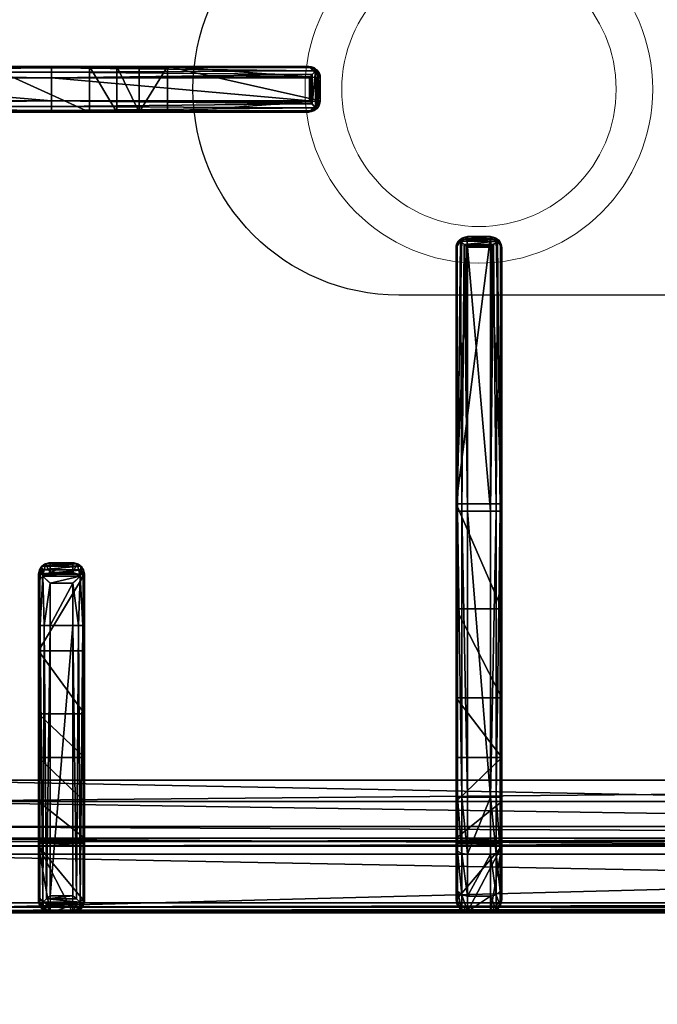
# Model space of a CAD drawing. Header units: millimetres. Extents: x 103872 to 294171, y 5570 to 32737.
# Tile 26 of 117: x 107094 to 107233, y 11654 to 11869. Entities that reach past the tile are written whole.
import ezdxf

# ---------------------------------------------------------------- set-up
doc = ezdxf.new("R2010")
doc.units = ezdxf.units.MM
doc.header["$LTSCALE"] = 2.5
doc.linetypes.add('CONTINUA', pattern=[0])
doc.layers.add('CKD Equipments', color=252, linetype='Continuous', lineweight=0)
doc.layers.add('Dimension', color=40, linetype='Continuous', lineweight=0)
for name, color, linetype in [('IQ_200_3D', 1, 'Continuous'), ('IQ_204_2D', 7, 'CONTINUA'), ('IQ_204_3D', 7, 'Continuous')]:
    doc.layers.add(name, color=color, linetype=linetype)

# ---------------------------------------------------------------- blocks, each defined once
blk = doc.blocks.new('ELECTROLUX-MC7-TOPFYERBRURNERS4')
at = {"layer": 'IQ_200_3D', "color": 8, "invisible_edges": 13}
blk.add_3dface([(400, -655, 900), (420.34, -619.74, 900), (420.34, -117.26, 900), (400, -80.5, 900)], dxfattribs=at)
at = {"layer": 'IQ_204_2D', "color": 8}
for p, q in [((420, -651.5), (420, -85.5)), ((595, -85.97), (595, -146.26)), ((597.5, -146.31), (597.5, -85.5)), ((602.5, -85.5), (602.5, -146.31)), ((605, -146.26), (605, -85.97)), ((422.47, -143.5), (482.76, -143.5)), ((482.76, -143.5), (491.91, -143.5)), ((494.04, -143.5), (491.91, -143.5)), ((420, -151), (420, -146)), ((420, -151), (420, -146)), ((422, -151), (422, -146)), ((482.81, -146), (422, -146)), ((482.81, -151), (482.81, -146)), ((492.02, -146), (482.81, -146)), ((492.02, -146), (492.02, -151)), ((494.37, -146), (496.48, -146)), ((494.37, -151), (494.37, -146)), ((496.48, -146), (496.48, -151)), ((595, -146.26), (595, -202.14)), ((602.5, -146.31), (597.5, -146.31)), ((597.5, -202.71), (597.5, -146.31)), ((602.5, -146.31), (602.5, -202.71)), ((605, -202.14), (605, -146.26)), ((422, -151), (482.81, -151)), ((482.81, -151), (492.02, -151)), ((496.48, -151), (494.37, -151)), ((482.76, -153.5), (422.47, -153.5)), ((491.91, -153.5), (482.76, -153.5)), ((491.91, -153.5), (494.04, -153.5)), ((595, -202.14), (595, -202.56)), ((605, -202.56), (605, -202.14)), ((602.5, -202.71), (597.5, -202.71)), ((597.5, -205.06), (597.5, -204.61)), ((602.5, -204.61), (597.5, -204.61)), ((602.5, -205.06), (597.5, -205.06)), ((602.5, -204.61), (602.5, -205.06)), ((422.81, -234.75), (445.31, -234.75)), ((445.31, -234.75), (445.31, -237.25)), ((445.31, -234.75), (507.76, -234.75)), ((507.76, -234.75), (564.89, -234.75)), ((564.89, -234.75), (565.31, -234.75)), ((567.27, -236.66), (567.27, -242.84)), ((420.31, -237.25), (420.31, -242.25)), ((445.31, -237.25), (420.31, -237.25)), ((445.31, -237.25), (445.31, -242.25)), ((507.81, -237.25), (445.31, -237.25)), ((507.81, -237.25), (507.81, -242.25)), ((565.46, -237.25), (507.81, -237.25)), ((565.46, -237.25), (565.46, -242.25)), ((567.36, -237.25), (567.36, -242.25)), ((567.81, -237.25), (567.36, -237.25)), ((567.81, -237.25), (567.81, -242.25)), ((420.31, -242.25), (445.31, -242.25)), ((445.31, -242.25), (507.81, -242.25)), ((445.31, -242.25), (445.31, -244.75)), ((507.81, -242.25), (565.46, -242.25)), ((567.36, -242.25), (567.81, -242.25)), ((445.31, -244.75), (422.81, -244.75)), ((507.76, -244.75), (445.31, -244.75)), ((564.89, -244.75), (507.76, -244.75)), ((565.31, -244.75), (564.89, -244.75))]:
    blk.add_line(p, q, dxfattribs=at)
blk.add_lwpolyline([(751.02, -112.48), (448.98, -112.48), (448.98, -624.52), (751.02, -624.52)], close=True, dxfattribs=at)
blk.add_lwpolyline([(555, -353.5), (555, -222.25, -1), (645, -222.25), (645, -353.5)], format="xyb", dxfattribs=at)
for centre, start, end in [((422.81, -237.25), 90, 180), ((422.81, -242.25), 180, 270)]:
    blk.add_arc(centre, 2.5, start, end, dxfattribs=at)
for centre, major_axis, ratio, start_param, end_param in [((422.47, -146), (0, 2.5), 0.948965, 0, 0.895145), ((482.76, -146), (0, 2.5), 0.02182, 4.712389, 6.283185), ((491.91, -146), (0, 2.5), 0.84544, -0.894481, 0), ((491.91, -146), (2.5, 2.5), 0.02182, 4.734206, 5.410521), ((491.91, -146), (-1.92, 1.92), 0.8391, 4.014257, 4.690572), ((422.47, -151), (0, 2.5), 0.948965, 2.246448, 3.141593), ((482.76, -151), (0, 2.5), 0.02182, 3.141593, 4.712389), ((491.91, -151), (0, 2.5), 0.84544, 3.141593, 4.036074), ((491.91, -151), (-2.5, 2.5), 0.02182, 4.014257, 4.690572), ((491.91, -151), (1.92, 1.92), 0.8391, 4.734206, 5.410521)]:
    blk.add_ellipse(centre, major_axis=major_axis, ratio=ratio, start_param=start_param, end_param=end_param, dxfattribs=at)
at = {"layer": 'IQ_204_2D', "color": 8, "extrusion": (0, 0, -1)}
for centre, major_axis, ratio, start_param, end_param in [((597.5, -146.26), (-2.5, 0), 0.02182, 4.712389, 6.283185), ((602.5, -146.26), (2.5, 0), 0.02182, 0, 1.570796), ((597.5, -202.14), (-2.5, 0), 0.951091, -0.914364, 0), ((602.5, -202.14), (2.5, 0), 0.951091, 0, 0.914364), ((597.5, -202.56), (0, 2.5), 0.99863, 3.141593, 4.712389), ((602.5, -202.56), (0, 2.5), 0.99863, 1.570796, 3.141593), ((507.76, -237.25), (0, 2.5), 0.02182, 0, 1.570796), ((564.89, -237.25), (0, 2.5), 0.951091, 0, 0.914364), ((565.31, -237.25), (-2.5, 0), 0.99863, 1.570796, 3.141593), ((563.89, -237.25), (-3.47, 0), 0.720185, 2.903047, 3.141593), ((507.76, -242.25), (0, 2.5), 0.02182, 1.570796, 3.141593), ((565.31, -242.25), (-2.5, 0), 0.99863, 3.141593, 4.712389), ((563.89, -242.25), (3.47, 0), 0.720185, 0, 0.238546), ((564.89, -242.25), (0, 2.5), 0.951091, 2.227228, 3.141593)]:
    blk.add_ellipse(centre, major_axis=major_axis, ratio=ratio, start_param=start_param, end_param=end_param, dxfattribs=at)
at = {"layer": 'IQ_204_2D', "color": 8}
for points, knots in [([(496.48, -146), (496.48, -145.84), (496.46, -145.68), (496.4, -145.36), (496.35, -145.2), (496.23, -144.89), (496.15, -144.74), (495.97, -144.47), (495.87, -144.34), (495.65, -144.12), (495.53, -144.02), (495.26, -143.83), (495.12, -143.75), (494.82, -143.63), (494.66, -143.58), (494.35, -143.51), (494.19, -143.5), (494.04, -143.5)], [15.096253, 15.096253, 15.096253, 15.096253, 15.567018, 15.567018, 16.037783, 16.037783, 16.508548, 16.508548, 16.979314, 16.979314, 17.45135, 17.45135, 17.923386, 17.923386, 18.395422, 18.395422, 18.867458, 18.867458, 18.867458, 18.867458]), ([(420.62, -144.44), (420.45, -144.64), (420.31, -144.87), (420.14, -145.25), (420.09, -145.41), (420.03, -145.71), (420.01, -145.86), (420, -146)], [11.858599, 11.858599, 11.858599, 11.858599, 12.773425, 12.773425, 13.35037, 13.35037, 13.927314, 13.927314, 13.927314, 13.927314]), ([(422, -146), (421.87, -145.86), (421.74, -145.71), (421.47, -145.41), (421.33, -145.25), (420.99, -144.87), (420.79, -144.64), (420.62, -144.44)], [0, 0, 0, 0, 0.576945, 0.576945, 1.153889, 1.153889, 2.068716, 2.068716, 2.068716, 2.068716]), ([(420, -151), (420.01, -151.14), (420.03, -151.29), (420.09, -151.59), (420.14, -151.75), (420.31, -152.13), (420.45, -152.36), (420.62, -152.56)], [0, 0, 0, 0, 0.576945, 0.576945, 1.153889, 1.153889, 2.068716, 2.068716, 2.068716, 2.068716]), ([(420.62, -152.56), (420.79, -152.36), (420.99, -152.13), (421.33, -151.75), (421.47, -151.59), (421.74, -151.29), (421.87, -151.14), (422, -151)], [11.858599, 11.858599, 11.858599, 11.858599, 12.773425, 12.773425, 13.35037, 13.35037, 13.927314, 13.927314, 13.927314, 13.927314]), ([(494.04, -153.5), (494.19, -153.5), (494.35, -153.49), (494.66, -153.42), (494.82, -153.37), (495.12, -153.25), (495.26, -153.17), (495.53, -152.98), (495.65, -152.88), (495.87, -152.66), (495.97, -152.53), (496.15, -152.26), (496.23, -152.11), (496.35, -151.8), (496.4, -151.64), (496.46, -151.32), (496.48, -151.16), (496.48, -151)], [3.776921, 3.776921, 3.776921, 3.776921, 4.248957, 4.248957, 4.720993, 4.720993, 5.193029, 5.193029, 5.665065, 5.665065, 6.135831, 6.135831, 6.606596, 6.606596, 7.077361, 7.077361, 7.548126, 7.548126, 7.548126, 7.548126]), ([(595.97, -204.03), (596.08, -203.94), (596.19, -203.84), (596.41, -203.66), (596.52, -203.57), (596.74, -203.38), (596.85, -203.28), (597.06, -203.1), (597.16, -203.01), (597.3, -202.88), (597.34, -202.84), (597.41, -202.79), (597.43, -202.77), (597.45, -202.75), (597.46, -202.74), (597.48, -202.73), (597.48, -202.72), (597.49, -202.72), (597.49, -202.71), (597.49, -202.71), (597.49, -202.71), (597.5, -202.71), (597.5, -202.71), (597.5, -202.71), (597.5, -202.71), (597.5, -202.71), (597.5, -202.71), (597.5, -202.71)], [5.917739, 5.917739, 5.917739, 5.917739, 6.381174, 6.381174, 6.832619, 6.832619, 7.284064, 7.284064, 7.735508, 7.735508, 7.961231, 7.961231, 8.074092, 8.074092, 8.130523, 8.130523, 8.158738, 8.158738, 8.172846, 8.172846, 8.179899, 8.179899, 8.183426, 8.183426, 8.18519, 8.18519, 8.186953, 8.186953, 8.186953, 8.186953]), ([(597.5, -204.61), (597.23, -204.6), (596.95, -204.54), (596.53, -204.38), (596.39, -204.31), (596.16, -204.17), (596.07, -204.1), (595.97, -204.03)], [0, 0, 0, 0, 1.068151, 1.068151, 1.602227, 1.602227, 2.010889, 2.010889, 2.010889, 2.010889]), ([(602.5, -202.71), (602.5, -202.71), (602.5, -202.71), (602.5, -202.71), (602.5, -202.71), (602.5, -202.71), (602.5, -202.71), (602.51, -202.71), (602.51, -202.71), (602.51, -202.71), (602.51, -202.72), (602.52, -202.72), (602.52, -202.73), (602.54, -202.74), (602.55, -202.75), (602.57, -202.77), (602.59, -202.79), (602.66, -202.84), (602.7, -202.88), (602.84, -203.01), (602.94, -203.1), (603.15, -203.28), (603.26, -203.38), (603.48, -203.57), (603.59, -203.66), (603.81, -203.84), (603.92, -203.94), (604.03, -204.03)], [8.18747, 8.18747, 8.18747, 8.18747, 8.189233, 8.189233, 8.190997, 8.190997, 8.194524, 8.194524, 8.201577, 8.201577, 8.215685, 8.215685, 8.2439, 8.2439, 8.300331, 8.300331, 8.413192, 8.413192, 8.638915, 8.638915, 9.09036, 9.09036, 9.541804, 9.541804, 9.993249, 9.993249, 10.456684, 10.456684, 10.456684, 10.456684]), ([(604.03, -204.03), (603.93, -204.1), (603.84, -204.17), (603.61, -204.31), (603.47, -204.38), (603.05, -204.54), (602.77, -204.6), (602.5, -204.61)], [11.918829, 11.918829, 11.918829, 11.918829, 12.327491, 12.327491, 12.861567, 12.861567, 13.929718, 13.929718, 13.929718, 13.929718]), ([(566.78, -235.72), (566.69, -235.83), (566.59, -235.94), (566.41, -236.16), (566.32, -236.27), (566.13, -236.49), (566.03, -236.6), (565.85, -236.81), (565.75, -236.91), (565.63, -237.05), (565.59, -237.09), (565.54, -237.16), (565.52, -237.18), (565.5, -237.2), (565.49, -237.21), (565.47, -237.23), (565.47, -237.23), (565.47, -237.24), (565.46, -237.24), (565.46, -237.24), (565.46, -237.24), (565.46, -237.25), (565.46, -237.25), (565.46, -237.25), (565.46, -237.25), (565.46, -237.25), (565.46, -237.25), (565.46, -237.25)], [5.918781, 5.918781, 5.918781, 5.918781, 6.382244, 6.382244, 6.833826, 6.833826, 7.285407, 7.285407, 7.736989, 7.736989, 7.96278, 7.96278, 8.075675, 8.075675, 8.132123, 8.132123, 8.160346, 8.160346, 8.174458, 8.174458, 8.181514, 8.181514, 8.185042, 8.185042, 8.186806, 8.186806, 8.18857, 8.18857, 8.18857, 8.18857]), ([(567.27, -236.66), (567.24, -236.56), (567.2, -236.45), (567.06, -236.13), (566.93, -235.92), (566.78, -235.72)], [0.764042, 0.764042, 0.764042, 0.764042, 1.153889, 1.153889, 2.012527, 2.012527, 2.012527, 2.012527]), ([(565.46, -242.25), (565.46, -242.25), (565.46, -242.25), (565.46, -242.25), (565.46, -242.25), (565.46, -242.25), (565.46, -242.25), (565.46, -242.26), (565.46, -242.26), (565.46, -242.26), (565.47, -242.26), (565.47, -242.27), (565.47, -242.27), (565.49, -242.29), (565.5, -242.3), (565.52, -242.32), (565.54, -242.34), (565.59, -242.4), (565.63, -242.45), (565.75, -242.59), (565.85, -242.69), (566.03, -242.9), (566.13, -243.01), (566.32, -243.23), (566.41, -243.34), (566.59, -243.56), (566.69, -243.67), (566.78, -243.78)], [8.188054, 8.188054, 8.188054, 8.188054, 8.189818, 8.189818, 8.191582, 8.191582, 8.19511, 8.19511, 8.202166, 8.202166, 8.216278, 8.216278, 8.244501, 8.244501, 8.300949, 8.300949, 8.413844, 8.413844, 8.639635, 8.639635, 9.091217, 9.091217, 9.542798, 9.542798, 9.99438, 9.99438, 10.457843, 10.457843, 10.457843, 10.457843]), ([(566.78, -243.78), (566.93, -243.58), (567.06, -243.37), (567.2, -243.04), (567.24, -242.94), (567.27, -242.84)], [11.917214, 11.917214, 11.917214, 11.917214, 12.775852, 12.775852, 13.165698, 13.165698, 13.165698, 13.165698])]:
    blk.add_open_spline(points, degree=3, knots=knots, dxfattribs=at)
at = {"layer": 'IQ_204_3D', "color": 8}
mesh = blk.add_polyface(dxfattribs=at)
corners = [(779.78, -85.71, 904.1), (780, -85.5, 900), (779.52, -84.72, 904.14), (779.73, -84.5, 900), (778, -83.5, 900), (778.78, -83.98, 904.14), (779, -83.77, 900), (777.79, -83.72, 904.1), (779.48, -85.71, 905.06), (779.29, -84.85, 905), (778.65, -85.21, 905.73), (778.76, -85.71, 905.75), (778.65, -84.21, 905), (777.79, -84.02, 905.06), (778.29, -84.85, 905.73), (777.79, -84.74, 905.75), (777.79, -85.71, 906), (422.21, -85.71, 906), (422.21, -84.74, 905.75), (422.21, -84.02, 905.06), (422.21, -83.72, 904.1), (422, -83.5, 900), (765.45, -638.95, 900), (422, -653.5, 900), (434.55, -638.95, 900), (765.45, -98.05, 900), (780, -651.5, 900), (434.55, -98.05, 900), (420, -85.5, 900), (421, -83.77, 900), (779.73, -652.5, 900), (779, -653.23, 900), (778, -653.5, 900), (420, -651.5, 900), (420.27, -652.5, 900), (421, -653.23, 900), (420.27, -84.5, 900), (421.22, -83.98, 904.14), (420.48, -84.72, 904.14), (420.22, -85.71, 904.1), (421.35, -84.21, 905), (421.71, -84.85, 905.73), (420.71, -84.85, 905), (420.52, -85.71, 905.06), (421.35, -85.21, 905.73), (421.24, -85.71, 905.75), (422.21, -651.29, 906), (421.24, -651.29, 905.75), (420.52, -651.29, 905.06), (420.22, -651.29, 904.1), (420.48, -652.28, 904.14), (421.22, -653.02, 904.14), (422.21, -653.28, 904.1), (420.71, -652.15, 905), (421.35, -651.79, 905.73), (421.35, -652.79, 905), (422.21, -652.98, 905.06), (421.71, -652.15, 905.73), (422.21, -652.26, 905.75), (435.55, -637.95, 899.73), (435.55, -99.05, 899.73), (436.28, -99.78, 899), (436.28, -637.22, 899), (438.88, -634.62, 902.5), (438.88, -102.38, 902.5), (436.31, -637.19, 905.06), (436.31, -99.81, 905.06), (432.81, -96.31, 906), (432.81, -640.69, 906), (448.98, -624.52, 885), (448.98, -112.48, 885), (444.36, -107.86, 885), (444.36, -629.14, 885), (777.79, -653.28, 904.1), (777.79, -652.98, 905.06), (777.79, -651.29, 906), (777.79, -652.26, 905.75), (763.72, -637.22, 899), (764.45, -637.95, 899.73), (764.45, -99.05, 899.73), (763.72, -99.78, 899), (767.19, -640.69, 906), (767.19, -96.31, 906), (778.78, -653.02, 904.14), (779.52, -652.28, 904.14), (779.78, -651.29, 904.1), (778.65, -652.79, 905), (778.29, -652.15, 905.73), (779.29, -652.15, 905), (779.48, -651.29, 905.06), (778.65, -651.79, 905.73), (778.76, -651.29, 905.75), (761.12, -634.62, 902.5), (751.02, -624.52, 885), (763.69, -637.19, 905.06), (755.64, -629.14, 885), (755.64, -107.86, 885), (751.02, -112.48, 885), (761.12, -102.38, 902.5), (763.69, -99.81, 905.06)]
mesh.append_faces([[corners[k] for k in face] for face in [(16, 10, 14), (17, 41, 44), (46, 54, 57), (75, 87, 90)]], dxfattribs={"color": 8})
mesh.append_faces([[corners[k] for k in face] for face in [(4, 5, 6), (8, 10, 11), (16, 11, 10), (15, 16, 14), (7, 19, 13), (13, 18, 15), (28, 38, 36), (19, 41, 18), (17, 18, 41), (45, 17, 44), (39, 48, 43), (43, 47, 45), (23, 51, 35), (48, 54, 47), (46, 47, 54), (58, 46, 57), (52, 74, 56), (76, 56, 74), (26, 84, 30), (74, 87, 76), (85, 88, 84), (88, 87, 86), (75, 76, 87), (91, 75, 90), (85, 8, 89), (11, 89, 8)]], dxfattribs={"vtx0": -1, "color": 8})
mesh.append_faces([[corners[k] for k in face] for face in [(16, 15, 17), (22, 23, 24), (25, 26, 22), (27, 21, 25), (21, 28, 29), (6, 1, 4), (4, 25, 21), (24, 28, 27), (35, 33, 23), (26, 25, 1), (23, 22, 32), (17, 45, 46), (75, 81, 46), (81, 16, 82), (46, 67, 17), (17, 82, 16), (93, 72, 69), (72, 93, 95), (70, 71, 97), (97, 95, 93)]], dxfattribs={"vtx0": -1, "vtx1": -1, "color": 8})
mesh.append_faces([[corners[k] for k in face] for face in [(21, 27, 28), (4, 1, 25), (26, 32, 22), (24, 23, 33)]], dxfattribs={"vtx0": -1, "vtx1": -1, "vtx2": -1, "color": 8})
mesh.append_faces([[corners[k] for k in face] for face in [(17, 15, 18), (24, 33, 28), (46, 45, 47), (75, 58, 76), (16, 91, 11)]], dxfattribs={"vtx0": -1, "vtx2": -1, "color": 8})
mesh.append_faces([[corners[k] for k in face] for face in [(0, 1, 2), (5, 2, 6), (8, 0, 9), (5, 12, 2), (5, 7, 12), (12, 13, 14), (12, 14, 9), (2, 9, 0), (10, 9, 14), (19, 18, 13), (4, 21, 7), (30, 31, 26), (34, 33, 35), (20, 21, 37), (38, 37, 36), (19, 20, 40), (38, 42, 37), (38, 39, 42), (42, 43, 44), (42, 44, 40), (37, 40, 20), (41, 40, 44), (48, 47, 43), (28, 33, 39), (49, 33, 50), (51, 50, 35), (48, 49, 53), (51, 55, 50), (51, 52, 55), (55, 56, 57), (55, 57, 53), (50, 53, 49), (54, 53, 57), (24, 27, 59), (61, 62, 60), (63, 64, 65), (67, 68, 66), (69, 70, 63), (61, 71, 62), (73, 74, 52), (58, 56, 76), (32, 73, 23), (62, 77, 59), (22, 24, 78), (27, 25, 60), (80, 61, 79), (73, 32, 83), (84, 83, 30), (74, 73, 86), (88, 89, 90), (88, 86, 84), (83, 84, 86), (92, 93, 63), (68, 81, 65), (92, 63, 94), (72, 95, 62), (95, 96, 77), (98, 97, 92), (81, 82, 94), (98, 92, 99), (77, 80, 78), (25, 22, 79), (0, 8, 85), (91, 89, 11), (80, 96, 61), (70, 97, 64), (64, 98, 66), (82, 67, 99), (1, 0, 26)]], dxfattribs={"vtx1": -1, "color": 8})
mesh.append_faces([[corners[k] for k in face] for face in [(31, 32, 26), (75, 46, 58), (75, 16, 81), (81, 68, 46), (68, 67, 46), (67, 82, 17), (70, 69, 71), (72, 71, 69), (71, 96, 97), (96, 95, 97), (16, 75, 91)]], dxfattribs={"vtx1": -1, "vtx2": -1, "color": 8})
mesh.append_faces([[corners[k] for k in face] for face in [(1, 3, 2), (4, 7, 5), (2, 3, 6), (8, 9, 10), (7, 13, 12), (12, 9, 2), (13, 15, 14), (7, 20, 19), (21, 20, 7), (6, 3, 1), (28, 36, 29), (21, 29, 37), (28, 39, 38), (37, 29, 36), (19, 40, 41), (39, 43, 42), (42, 40, 37), (43, 45, 44), (39, 49, 48), (33, 49, 39), (33, 34, 50), (23, 52, 51), (50, 34, 35), (48, 53, 54), (52, 56, 55), (55, 53, 50), (56, 58, 57), (27, 60, 59), (62, 59, 60), (64, 66, 65), (68, 65, 66), (70, 64, 63), (71, 72, 62), (73, 52, 23), (77, 78, 59), (24, 59, 78), (25, 79, 60), (61, 60, 79), (32, 31, 83), (26, 85, 84), (83, 31, 30), (74, 86, 87), (73, 83, 86), (85, 89, 88), (88, 90, 87), (89, 91, 90), (93, 69, 63), (81, 94, 65), (63, 65, 94), (95, 77, 62), (96, 80, 77), (97, 93, 92), (82, 99, 94), (92, 94, 99), (80, 79, 78), (22, 78, 79), (96, 71, 61), (97, 98, 64), (98, 99, 66), (67, 66, 99), (0, 85, 26)]], dxfattribs={"vtx2": -1, "color": 8})
mesh = blk.add_polyface(dxfattribs=at)
corners = [(595, -124.88, 908.5), (595, -117.48, 885), (605, -124.88, 908.5), (605, -117.48, 885), (595, -132.65, 915.27), (605, -132.65, 915.27), (595, -154.61, 919.15), (605, -154.61, 919.15), (595, -129.29, 914.02), (605, -129.29, 914.02), (605, -126.58, 911.67), (595, -126.58, 911.67), (605, -99.78, 899), (605, -107.86, 885), (605, -99.33, 899.53), (605, -98.73, 899.88), (605, -98.05, 900), (605, -86, 900), (605, -146.26, 932.5), (605, -87.71, 932.5), (605, -202.14, 930.01), (605, -171.65, 922), (605, -202.56, 922), (605, -165.46, 921.68), (605, -160.6, 920.73), (597.5, -85.23, 933.1), (597.5, -83.5, 900), (596.7, -85.4, 933.81), (595.33, -84.75, 900), (595.94, -85.86, 934.45), (596.25, -83.84, 900), (595.25, -86.68, 933.58), (595, -87.71, 932.5), (595, -86, 900), (602.5, -83.5, 900), (602.5, -85.23, 933.1), (595, -98.05, 900), (603.75, -83.84, 900), (604.67, -84.75, 900), (595, -107.86, 885), (595, -99.78, 899), (595, -146.26, 932.5), (595, -160.6, 920.73), (595, -165.46, 921.68), (595, -202.56, 922), (595, -202.14, 930.01), (595, -171.65, 922), (595, -98.73, 899.88), (595, -99.33, 899.53), (597.5, -204.61, 930.59), (596.72, -204.45, 931.28), (597.5, -205.06, 922), (596.25, -204.73, 922), (595.26, -203.19, 931.06), (595.33, -203.81, 922), (595.97, -204.03, 931.91), (595.33, -146.29, 933.75), (596.79, -203.33, 932.35), (596.25, -146.31, 934.67), (597.5, -146.31, 935), (597.18, -202.99, 932.45), (597.35, -202.84, 932.47), (597.43, -202.77, 932.48), (597.47, -202.73, 932.48), (597.5, -202.71, 932.48), (602.5, -205.06, 922), (604.67, -203.81, 922), (603.75, -204.73, 922), (596.7, -86.52, 934.87), (597.5, -87.23, 935), (603.28, -204.45, 931.28), (602.5, -204.61, 930.59), (604.03, -204.03, 931.91), (603.21, -203.33, 932.35), (602.65, -202.84, 932.47), (602.82, -202.99, 932.45), (602.53, -202.73, 932.48), (602.57, -202.77, 932.48), (602.5, -202.71, 932.48), (602.5, -146.31, 935), (602.5, -87.23, 935), (604.06, -85.86, 934.45), (603.3, -86.52, 934.87), (603.3, -85.4, 933.81), (604.75, -86.68, 933.58), (604.67, -146.29, 933.75), (603.75, -146.31, 934.67), (604.74, -203.19, 931.06)]
mesh.append_faces([[corners[k] for k in face] for face in [(25, 26, 27), (28, 29, 30), (29, 28, 31), (29, 27, 30), (27, 26, 30), (49, 50, 51), (51, 50, 52), (53, 54, 55), (54, 52, 55), (55, 52, 50), (57, 58, 55), (55, 56, 53), (31, 56, 29), (29, 58, 68), (69, 68, 59), (35, 83, 34), (34, 83, 37), (84, 38, 81), (38, 37, 81), (81, 37, 83), (82, 86, 81), (80, 79, 82), (81, 85, 84), (71, 65, 70), (66, 72, 67), (72, 66, 87), (72, 70, 67), (70, 65, 67), (87, 85, 72), (72, 86, 73)]], dxfattribs={"color": 8})
mesh.append_faces([[corners[k] for k in face] for face in [(5, 8, 9), (0, 10, 11), (11, 9, 8), (33, 31, 28), (33, 16, 36), (58, 56, 55), (56, 58, 29), (79, 86, 82), (86, 85, 81), (22, 87, 66), (85, 86, 72), (21, 43, 23)]], dxfattribs={"vtx0": -1, "color": 8})
mesh.append_faces([[corners[k] for k in face] for face in [(3, 12, 2), (2, 16, 10), (18, 5, 19), (20, 21, 18), (37, 17, 34), (34, 16, 26), (11, 36, 0), (8, 32, 11), (32, 4, 41), (0, 40, 1), (52, 44, 51), (51, 21, 65), (22, 65, 21), (74, 61, 75), (6, 7, 42)]], dxfattribs={"vtx0": -1, "vtx1": -1, "color": 8})
mesh.append_faces([[corners[k] for k in face] for face in [(33, 26, 16), (61, 62, 59), (62, 63, 59), (63, 64, 59), (46, 21, 51), (61, 74, 62), (76, 63, 77), (78, 64, 76), (64, 63, 76), (63, 62, 77), (77, 62, 74), (59, 64, 79), (64, 78, 79), (78, 76, 79), (76, 77, 79), (77, 74, 79)]], dxfattribs={"vtx0": -1, "vtx1": -1, "vtx2": -1, "color": 8})
mesh.append_faces([[corners[k] for k in face] for face in [(10, 17, 19), (41, 43, 46), (41, 53, 56), (41, 56, 31), (59, 79, 80), (18, 84, 85), (18, 85, 87), (79, 73, 86)]], dxfattribs={"vtx0": -1, "vtx2": -1, "color": 8})
mesh.append_faces([[corners[k] for k in face] for face in [(0, 1, 2), (4, 5, 6), (4, 8, 5), (10, 9, 11), (32, 31, 33), (26, 25, 34), (28, 30, 33), (39, 1, 40), (44, 45, 46), (53, 45, 54), (45, 53, 41), (60, 61, 59), (66, 67, 22), (32, 41, 31), (50, 70, 55), (50, 49, 70), (55, 72, 57), (60, 57, 75), (69, 59, 80), (25, 27, 35), (29, 81, 27), (81, 29, 82), (80, 82, 69), (83, 35, 27), (19, 17, 84), (19, 84, 18), (20, 87, 22), (20, 18, 87), (75, 73, 79), (49, 51, 71), (42, 24, 43), (13, 3, 39), (12, 13, 40), (36, 16, 47), (12, 40, 14), (48, 47, 14)]], dxfattribs={"vtx1": -1, "color": 8})
mesh.append_faces([[corners[k] for k in face] for face in [(5, 7, 6), (12, 14, 2), (14, 15, 2), (15, 16, 2), (16, 17, 10), (21, 23, 18), (23, 24, 18), (24, 7, 18), (7, 5, 18), (5, 9, 19), (9, 10, 19), (30, 26, 33), (17, 16, 34), (8, 4, 32), (4, 6, 41), (6, 42, 41), (42, 43, 41), (45, 41, 46), (32, 33, 11), (33, 36, 11), (36, 47, 0), (47, 48, 0), (48, 40, 0), (58, 57, 59), (44, 46, 51), (67, 65, 22), (46, 43, 21)]], dxfattribs={"vtx1": -1, "vtx2": -1, "color": 8})
mesh.append_faces([[corners[k] for k in face] for face in [(1, 3, 2), (0, 2, 10), (3, 13, 12), (20, 22, 21), (25, 35, 34), (37, 38, 17), (45, 44, 54), (57, 60, 59), (52, 54, 44), (59, 68, 58), (49, 71, 70), (70, 72, 55), (72, 73, 57), (61, 60, 75), (57, 73, 75), (29, 68, 82), (81, 83, 27), (82, 68, 69), (17, 38, 84), (74, 75, 79), (51, 65, 71), (7, 24, 42), (24, 23, 43), (3, 1, 39), (13, 39, 40), (16, 15, 47), (40, 48, 14), (47, 15, 14)]], dxfattribs={"vtx2": -1, "color": 8})
mesh = blk.add_polyface(dxfattribs=at)
corners = [(492.02, -146, 934.6), (493.56, -152.56, 933.98), (493.56, -144.44, 933.98), (492.02, -151, 934.6), (494.37, -151, 932.53), (494.37, -146, 932.53), (496.29, -145.04, 920.55), (496.48, -146, 920.59), (495.76, -144.23, 920.43), (492.82, -143.75, 933.14), (494.04, -143.5, 920), (491.91, -143.5, 932.1), (494.97, -143.69, 920.24), (496.48, -151, 920.59), (496.29, -151.96, 920.55), (492.82, -153.25, 933.14), (495.76, -152.77, 920.43), (494.97, -153.31, 920.24), (494.04, -153.5, 920), (491.91, -153.5, 932.1), (482.76, -143.5, 932.5), (477.27, -143.5, 912.68), (424.21, -143.5, 932.5), (453.98, -143.5, 885), (436.28, -143.5, 899), (463.49, -143.5, 900.63), (444.36, -143.5, 885), (435.83, -143.5, 899.53), (435.23, -143.5, 899.88), (422.5, -143.5, 900), (434.55, -143.5, 900), (477.27, -153.5, 912.68), (453.98, -153.5, 885), (463.49, -153.5, 900.63), (482.76, -153.5, 932.5), (422.5, -153.5, 900), (434.55, -153.5, 900), (424.21, -153.5, 932.5), (435.23, -153.5, 899.88), (435.83, -153.5, 899.53), (444.36, -153.5, 885), (436.28, -153.5, 899), (421.73, -151, 933.1), (420, -151, 900), (421.9, -151.8, 933.81), (421.25, -153.17, 900), (422.36, -152.56, 934.45), (420.34, -152.25, 900), (423.18, -153.25, 933.58), (420, -146, 900), (421.73, -146, 933.1), (420.34, -144.75, 900), (421.25, -143.83, 900), (482.81, -152.25, 934.67), (482.81, -151, 935), (482.79, -153.17, 933.75), (423.02, -151.8, 934.87), (423.73, -151, 935), (482.81, -146, 935), (423.73, -146, 935), (422.36, -144.44, 934.45), (423.02, -145.2, 934.87), (421.9, -145.2, 933.81), (423.18, -143.75, 933.58), (482.79, -143.83, 933.75), (482.81, -144.75, 934.67)]
mesh.append_faces([[corners[k] for k in face] for face in [(5, 6, 2), (5, 7, 6), (6, 8, 2), (13, 4, 14), (16, 14, 1), (1, 14, 4), (42, 43, 44), (45, 46, 47), (46, 45, 48), (46, 44, 47), (44, 43, 47), (1, 55, 15), (48, 55, 46), (46, 53, 56), (57, 56, 54), (50, 62, 49), (49, 62, 51), (63, 52, 60), (52, 51, 60), (60, 51, 62), (61, 65, 60), (59, 58, 61), (60, 64, 63), (9, 64, 2)]], dxfattribs={"color": 8})
mesh.append_faces([[corners[k] for k in face] for face in [(0, 1, 2), (15, 16, 1), (16, 15, 17), (19, 17, 15), (32, 25, 33), (35, 48, 45), (35, 30, 36), (3, 53, 1), (53, 55, 1), (55, 53, 46), (58, 65, 61), (65, 64, 60), (64, 65, 2), (65, 0, 2)]], dxfattribs={"vtx0": -1, "color": 8})
mesh.append_faces([[corners[k] for k in face] for face in [(20, 21, 22), (23, 24, 25), (25, 22, 21), (30, 22, 28), (12, 17, 10), (17, 12, 16), (6, 14, 8), (8, 16, 12), (18, 34, 31), (37, 31, 34), (51, 29, 49), (49, 30, 43)]], dxfattribs={"vtx0": -1, "vtx1": -1, "color": 8})
mesh.append_faces([[corners[k] for k in face] for face in [(25, 28, 22), (37, 38, 33), (35, 43, 30)]], dxfattribs={"vtx0": -1, "vtx1": -1, "vtx2": -1, "color": 8})
mesh.append_faces([[corners[k] for k in face] for face in [(37, 33, 31), (33, 39, 41), (34, 15, 55), (34, 55, 48), (58, 54, 3), (54, 58, 59), (20, 63, 64), (20, 64, 9)]], dxfattribs={"vtx0": -1, "vtx2": -1, "color": 8})
mesh.append_faces([[corners[k] for k in face] for face in [(1, 4, 2), (2, 8, 9), (10, 11, 12), (12, 9, 8), (4, 13, 5), (18, 17, 19), (11, 10, 20), (29, 22, 30), (7, 13, 6), (10, 18, 21), (25, 21, 33), (19, 34, 18), (35, 36, 37), (40, 32, 41), (37, 48, 35), (43, 42, 49), (45, 47, 35), (19, 15, 34), (37, 34, 48), (0, 58, 3), (57, 54, 59), (42, 44, 50), (46, 60, 44), (60, 46, 61), (59, 61, 57), (62, 50, 44), (22, 29, 63), (22, 63, 20), (11, 20, 9), (26, 23, 40), (24, 26, 41), (36, 30, 38), (24, 41, 27), (39, 38, 27)]], dxfattribs={"vtx1": -1, "color": 8})
mesh.append_faces([[corners[k] for k in face] for face in [(10, 21, 20), (24, 27, 25), (27, 28, 25), (13, 14, 6), (14, 16, 8), (36, 38, 37), (38, 39, 33), (32, 33, 41), (47, 43, 35), (29, 30, 49), (3, 54, 53), (58, 0, 65)]], dxfattribs={"vtx1": -1, "vtx2": -1, "color": 8})
mesh.append_faces([[corners[k] for k in face] for face in [(0, 3, 1), (4, 5, 2), (11, 9, 12), (13, 7, 5), (23, 26, 24), (17, 18, 10), (18, 31, 21), (32, 23, 25), (21, 31, 33), (42, 50, 49), (51, 52, 29), (54, 56, 53), (46, 56, 61), (60, 62, 44), (61, 56, 57), (29, 52, 63), (23, 32, 40), (26, 40, 41), (30, 28, 38), (41, 39, 27), (38, 28, 27)]], dxfattribs={"vtx2": -1, "color": 8})
mesh = blk.add_polyface(dxfattribs=at)
corners = [(567.34, -236.95, 930.72), (567.81, -237.25, 922), (567.27, -236.66, 931.11), (567.36, -237.1, 930.62), (567.36, -237.25, 930.59), (567.48, -236, 922), (566.78, -235.72, 931.91), (565.31, -234.75, 922), (565.94, -235.01, 931.06), (566.56, -235.08, 922), (564.89, -234.75, 930.01), (507.79, -235.08, 933.75), (507.76, -234.75, 932.5), (507.81, -236, 934.67), (566.08, -236.54, 932.35), (565.46, -237.24, 932.48), (507.81, -237.25, 935), (565.48, -237.22, 932.48), (565.52, -237.18, 932.48), (565.58, -237.1, 932.47), (565.74, -236.93, 932.45), (509.4, -234.75, 922), (466.99, -234.75, 904.45), (422.81, -234.75, 910), (486.45, -234.75, 917.44), (453.98, -234.75, 885), (436.28, -234.75, 899), (444.36, -234.75, 885), (435.83, -234.75, 899.53), (435.23, -234.75, 899.88), (434.55, -234.75, 900), (422.81, -234.75, 900), (425.83, -234.75, 921.25), (434.06, -234.75, 929.49), (445.31, -234.75, 932.5), (567.48, -243.5, 922), (509.4, -244.75, 922), (567.81, -242.25, 922), (566.56, -244.41, 922), (565.31, -244.75, 922), (445.31, -237.25, 935), (445.31, -236, 934.67), (432.81, -237.25, 931.65), (432.98, -236, 931.36), (423.66, -237.25, 922.5), (433.44, -235.08, 930.57), (445.31, -235.08, 933.75), (424.75, -235.08, 921.87), (423.95, -236, 922.33), (421.56, -235.08, 910), (420.31, -237.25, 910), (420.65, -236, 910), (421.56, -235.08, 900), (420.31, -237.25, 900), (420.65, -236, 900), (445.31, -242.25, 935), (507.81, -242.25, 935), (432.81, -242.25, 931.65), (423.66, -242.25, 922.5), (420.31, -242.25, 910), (420.31, -242.25, 900), (434.55, -244.75, 900), (422.81, -244.75, 900), (421.56, -244.41, 900), (420.65, -243.5, 900), (564.89, -244.75, 930.01), (566.78, -243.78, 931.91), (567.27, -242.84, 931.11), (567.36, -242.25, 930.59), (567.36, -242.4, 930.62), (567.34, -242.55, 930.72), (565.94, -244.49, 931.06), (507.76, -244.75, 932.5), (486.45, -244.75, 917.44), (445.31, -244.75, 932.5), (434.06, -244.75, 929.49), (425.83, -244.75, 921.25), (422.81, -244.75, 910), (466.99, -244.75, 904.45), (435.23, -244.75, 899.88), (435.83, -244.75, 899.53), (444.36, -244.75, 885), (453.98, -244.75, 885), (436.28, -244.75, 899), (507.79, -244.41, 933.75), (566.08, -242.96, 932.35), (507.81, -243.5, 934.67), (565.74, -242.57, 932.45), (565.58, -242.4, 932.47), (565.52, -242.32, 932.48), (565.48, -242.28, 932.48), (565.46, -242.25, 932.48), (420.65, -243.5, 910), (423.95, -243.5, 922.33), (424.75, -244.41, 921.87), (421.56, -244.41, 910), (433.44, -244.41, 930.57), (432.98, -243.5, 931.36), (445.31, -244.41, 933.75), (445.31, -243.5, 934.67)]
mesh.append_faces([[corners[k] for k in face] for face in [(2, 5, 6), (8, 6, 9), (9, 6, 5), (8, 11, 6), (6, 13, 14), (35, 66, 38), (66, 35, 67), (66, 71, 38), (85, 86, 66), (66, 84, 71)]], dxfattribs={"color": 8})
mesh.append_faces([[corners[k] for k in face] for face in [(7, 8, 9), (11, 13, 6), (42, 41, 43), (45, 48, 43), (32, 49, 47), (50, 48, 51), (51, 47, 49), (40, 13, 41), (41, 11, 46), (53, 51, 54), (54, 49, 52), (55, 42, 57), (50, 58, 44), (44, 57, 42), (37, 67, 35), (86, 84, 66), (58, 92, 93), (94, 97, 93), (75, 98, 96), (55, 97, 99), (99, 96, 98), (59, 64, 92), (62, 95, 63), (63, 92, 64), (86, 55, 99), (67, 6, 66), (14, 66, 6), (21, 73, 24), (82, 22, 78), (78, 24, 73)]], dxfattribs={"vtx0": -1, "color": 8})
mesh.append_faces([[corners[k] for k in face] for face in [(10, 21, 12), (22, 23, 24), (25, 26, 22), (24, 12, 21), (7, 5, 21), (35, 36, 37), (23, 49, 32), (34, 46, 12), (13, 11, 41), (54, 31, 53), (62, 60, 61), (36, 72, 73), (77, 73, 76), (83, 78, 80), (74, 98, 75), (4, 0, 68), (1, 4, 37)]], dxfattribs={"vtx0": -1, "vtx1": -1, "color": 8})
mesh.append_faces([[corners[k] for k in face] for face in [(15, 17, 16), (17, 18, 16), (18, 19, 16), (23, 22, 30), (31, 61, 53), (77, 61, 78), (88, 89, 56), (89, 90, 56), (90, 91, 56), (16, 56, 15), (56, 91, 15), (18, 89, 19), (89, 18, 90), (15, 90, 17), (90, 15, 91), (17, 90, 18), (89, 88, 19), (70, 68, 0)]], dxfattribs={"vtx0": -1, "vtx1": -1, "vtx2": -1, "color": 8})
mesh.append_faces([[corners[k] for k in face] for face in [(12, 11, 8), (16, 14, 13), (21, 1, 37), (34, 45, 46), (12, 46, 11), (23, 52, 49), (77, 78, 73), (72, 71, 84), (77, 94, 95), (72, 84, 98), (84, 86, 99)]], dxfattribs={"vtx0": -1, "vtx2": -1, "color": 8})
mesh.append_faces([[corners[k] for k in face] for face in [(0, 1, 2), (0, 3, 1), (10, 12, 8), (20, 14, 16), (7, 21, 10), (31, 23, 30), (9, 5, 7), (38, 39, 35), (40, 41, 42), (42, 43, 44), (45, 33, 47), (45, 43, 46), (32, 47, 33), (48, 44, 43), (41, 46, 43), (31, 52, 23), (51, 49, 54), (40, 55, 16), (40, 42, 55), (58, 57, 44), (50, 53, 59), (30, 61, 31), (63, 64, 62), (39, 38, 65), (70, 67, 37), (71, 65, 38), (39, 65, 36), (62, 61, 77), (81, 82, 83), (65, 71, 72), (87, 88, 56), (59, 92, 58), (58, 93, 57), (94, 76, 96), (94, 93, 95), (75, 96, 76), (97, 57, 93), (92, 95, 93), (60, 64, 59), (95, 92, 63), (98, 84, 99), (2, 6, 67), (20, 87, 14), (20, 19, 87), (85, 66, 14), (3, 0, 4), (2, 67, 0), (69, 68, 70), (36, 73, 21), (22, 24, 78), (81, 27, 82), (83, 26, 81), (26, 83, 28), (61, 30, 79), (29, 28, 79)]], dxfattribs={"vtx1": -1, "color": 8})
mesh.append_faces([[corners[k] for k in face] for face in [(3, 4, 1), (26, 28, 22), (28, 29, 22), (29, 30, 22), (23, 32, 24), (32, 33, 24), (33, 34, 24), (34, 12, 24), (5, 1, 21), (39, 36, 35), (36, 21, 37), (40, 16, 13), (55, 56, 16), (64, 60, 62), (60, 53, 61), (68, 69, 37), (65, 72, 36), (72, 74, 73), (74, 75, 73), (75, 76, 73), (61, 79, 78), (79, 80, 78), (82, 78, 83), (86, 85, 56), (62, 77, 95), (56, 55, 86), (74, 72, 98), (88, 87, 19), (67, 70, 0), (4, 68, 37)]], dxfattribs={"vtx1": -1, "vtx2": -1, "color": 8})
mesh.append_faces([[corners[k] for k in face] for face in [(1, 5, 2), (7, 10, 8), (19, 20, 16), (25, 27, 26), (34, 33, 45), (45, 47, 48), (50, 44, 48), (51, 48, 47), (53, 50, 51), (50, 59, 58), (53, 60, 59), (54, 52, 31), (69, 70, 37), (85, 87, 56), (77, 76, 94), (94, 96, 97), (55, 57, 97), (99, 97, 96), (87, 85, 14), (82, 25, 22), (27, 25, 82), (26, 27, 81), (83, 80, 28), (30, 29, 79), (28, 80, 79)]], dxfattribs={"vtx2": -1, "color": 8})
blk = doc.blocks.new('ELECTROLUX-MC-BURNER6')
for radius in [38, 30]:
    blk.add_circle((0, 0), radius)
blk = doc.blocks.new('ARCH')
at = {"layer": 'CKD Equipments', "color": 8}
blk.add_3dface([(116417.15, 11253.55, -230), (115864.15, 11253.55, -230), (115864.15, 12053.55, -230), (116417.15, 12053.55, -230)], dxfattribs=at)
at = {"layer": 'CKD Equipments', "color": 8, "rotation": 90}
for name, p in [('ELECTROLUX-MC7-TOPFYERBRURNERS4', (115762.15, 11253.55, -880)), ('ELECTROLUX-MC-BURNER6', (116001.9, 11853.55, -880))]:
    blk.add_blockref(name, p, dxfattribs=at)

msp = doc.modelspace()

# ---------------------------------------------------------------- block references
at = {"layer": 'Dimension'}
msp.add_blockref('ARCH', (-8807.98, 0), dxfattribs=at)

doc.saveas('drawing.dxf')
